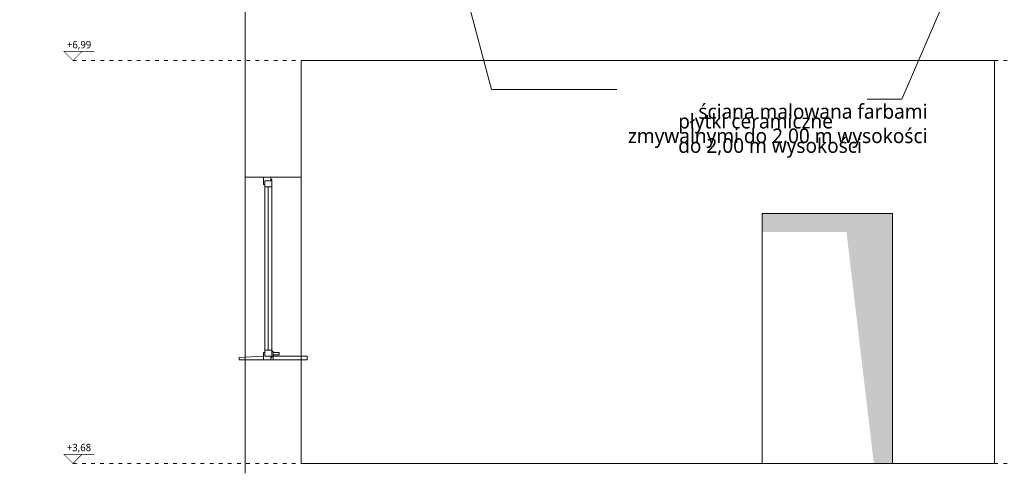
# Model space of a CAD drawing. Header units: millimetres. Extents: x 80301 to 146489, y -78581 to -28273.
# Tile 68 of 135: x 125205 to 126014, y -70931 to -70560. Entities that reach past the tile are written whole.
import ezdxf
from ezdxf import colors
from ezdxf.entities.mleader import LeaderData, LeaderLine
from ezdxf.enums import TextEntityAlignment as Align
from ezdxf.math import Vec2, Vec3

# ---------------------------------------------------------------- set-up
doc = ezdxf.new("R2010")
doc.units = ezdxf.units.MM
doc.linetypes.add('ACAD_ISO03W100', pattern=[30, 12, -18])
doc.layers.get('0').update_dxf_attribs({"lineweight": 0})
doc.layers.add('A-przekrycieram.ART', color=7, linetype='Continuous', lineweight=0, true_color=0xffffff)
for name, color, linetype, lineweight in [('opis..KF', 250, 'Continuous', 15), ('stolarka..KF', 250, 'Continuous', 5), ('stolarka_arch', 250, 'Continuous', 5), ('wymiar..KF', 12, 'Continuous', 5), ('wyp dach..KF', 250, 'Continuous', 0), ('ściana pro..KF', 222, 'Continuous', 30), ('ściany ist..KF', 61, 'Continuous', 5)]:
    doc.layers.add(name, color=color, linetype=linetype, lineweight=lineweight)
doc.styles.add('ARCH', font='segoeuil.ttf')

# ---------------------------------------------------------------- blocks, each defined once
blk = doc.blocks.new('*U1061')
at = {"layer": 'stolarka_arch', "lineweight": 0}
blk.add_lwpolyline([(0, 0), (150, 0), (150, -46), (0, -46)], close=True, dxfattribs=at)
at = {"layer": 'stolarka_arch'}
for points in [[(0, -15), (6, -15), (6, -16), (3, -16), (3, -21), (0, -21)], [(3, -16), (8, -16), (8, -22), (2, -22), (2, -21), (3, -21)], [(8, -19), (142, -19), (142, -16), (8, -16)], [(147, -16), (142, -16), (142, -22), (148, -22), (148, -21), (147, -21)], [(150, -15), (144, -15), (144, -16), (147, -16), (147, -21), (150, -21)], [(8, -19), (142, -19), (142, -22), (8, -22)], [(147, -23), (143, -23), (143, -22), (147, -22)], [(146, -28), (144, -28), (144, -23), (146, -23)]]:
    blk.add_lwpolyline(points, close=True, dxfattribs=at)
blk = doc.blocks.new('*U1060')
at = {"layer": 'opis..KF', "const_width": 1}
blk.add_lwpolyline([(35, 15), (-15, 15), (0, 0), (15, 15)], dxfattribs=at)
at = {"layer": 'opis..KF', "linetype": 'ACAD_ISO03W100', "ltscale": 0.5}
blk.add_lwpolyline([(0, 0), (4171.9, 0)], dxfattribs=at)
at = {"layer": 'opis..KF', "style": 'ARCH'}
for tag, p in [('±2', (10, 26)), ('±22', (4181.9, 26))]:
    blk.add_attdef(tag, text='', height=12, dxfattribs=at).set_placement(p, align=Align.MIDDLE_CENTER)
blk = doc.blocks.new('*U1254')
at = {"layer": 'A-przekrycieram.ART'}
h = blk.add_hatch(color=256, dxfattribs=at)
h.dxf.hatch_style = 1
h.paths.add_polyline_path([(0, 2970), (4200, 2970), (4200, 0), (0, 0)])
h.paths.add_polyline_path([(200, 2870), (4100, 2870), (4100, 100), (200, 100)], flags=16)
blk = doc.blocks.new('_Dot')
at = {"color": 0, "linetype": 'ByBlock', "lineweight": -2}
blk.add_line((-0.5, 0), (-1, 0), dxfattribs=at)
at = {"color": 0, "linetype": 'ByBlock', "const_width": 0.5}
blk.add_lwpolyline([(-0.25, 0, 1), (0.25, 0, 1)], format="xyb", close=True, dxfattribs=at)

msp = doc.modelspace()

# ---------------------------------------------------------------- hatches: boundary and pattern name
at = {"layer": 'wyp dach..KF', "lineweight": 5, "true_color": 0xc8c8c8, "transparency": 33554559}
h = msp.add_hatch(color=9, dxfattribs=at)
h.dxf.hatch_style = 1
h.paths.add_polyline_path([(125814.95, -70719.7), (125921.95, -70719.7), (125921.95, -70924.7), (125906.72, -70924.7), (125884.25, -70734.75), (125814.95, -70734.75)])

# ---------------------------------------------------------------- linework, layer by layer
at = {"layer": 'stolarka..KF'}
for points in [[(125404.95, -70836.7), (125404.95, -70839.7), (125384.89, -70839.7), (125384.89, -70837.7)], [(125412.89, -70836.7), (125412.89, -70839.7), (125440.89, -70839.7), (125440.89, -70836.7)]]:
    msp.add_lwpolyline(points, close=True, dxfattribs=at)
at = {"layer": 'ściana pro..KF', "color": 8, "lineweight": 9, "true_color": 0x737373}
msp.add_lwpolyline([(125814.95, -70924.7), (125814.95, -70719.7), (125921.95, -70719.7), (125921.95, -70924.7), (125814.95, -70924.7)], dxfattribs=at)
at = {"layer": 'ściany ist..KF', "linetype": 'ByBlock'}
for p, q in [((125435.95, -70689.7), (125389.95, -70689.7)), ((125435.95, -70839.7), (125389.95, -70839.7))]:
    msp.add_line(p, q, dxfattribs=at)
for points in [[(125389.95, -70568.7), (125389.95, -70468.7)], [(125389.95, -70563.7), (125389.95, -70689.7)], [(125435.95, -70689.7), (125435.95, -70593.93), (126005.95, -70593.93), (126005.95, -70924.7)], [(125389.95, -70839.7), (125389.95, -70932.7)], [(125435.95, -70924.7), (125435.95, -70839.7)], [(126005.95, -70924.7), (125435.95, -70924.7)]]:
    msp.add_lwpolyline(points, dxfattribs=at)

# ---------------------------------------------------------------- block references
msp.add_blockref('*U1254', (124566.87, -72139.49))
at = {"layer": 'stolarka_arch', "color": 5, "xscale": -1, "rotation": 89.99998915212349}
msp.add_blockref('*U1061', (125389.95, -70689.7), dxfattribs=at)
at = {"layer": 'wymiar..KF'}
ref = msp.add_blockref('*U1060', (125248.38, -70593.93), dxfattribs=dict(at, xscale=0.5, yscale=0.5, zscale=0.5))
ref.add_attrib('±2', '+6,99', dxfattribs={"layer": 'opis..KF', "height": 6, "style": 'ARCH'}).set_placement((125253.38, -70580.93), align=Align.MIDDLE_CENTER)
ref = msp.add_blockref('*U1060', (125248.29, -70924.7), dxfattribs=dict(at, xscale=0.5, yscale=0.5, zscale=0.5))
ref.add_attrib('±2', '+3,68', dxfattribs={"layer": 'opis..KF', "height": 6, "style": 'ARCH'}).set_placement((125253.29, -70911.7), align=Align.MIDDLE_CENTER)

# ---------------------------------------------------------------- leaders
at = {"layer": 'opis..KF', "lineweight": 9}
ml = msp.add_multileader_mtext('Standard', dxfattribs=at)
ml.set_content(' \\Ppłytki ceramiczne \\Pdo 2,00 m wysokości', color=256, style='ARCH')
ml.set_leader_properties(color=256, linetype='ByLayer', lineweight=-1)
ml.set_arrow_properties(name='DOT')
ml.build(insert=Vec2(0, 0))
ml.multileader.update_dxf_attribs({"dogleg_length": 28.39, "arrow_head_size": 7.5})
ctx = ml.context
ctx.base_point, ctx.char_height, ctx.arrow_head_size, ctx.landing_gap_size, ctx.plane_origin = Vec3(125736.92, -70625.77), 12, 7.5, 9, Vec3(125118.59, -70689.35)
notes = []
notes.append((ctx, [(0, (1, 1, 0), (125929.74, -70625.77), (-1, 0), 28.39, [(0, [(125974.58, -70522.17)], 0, [])])]))
ctx.mtext.insert, ctx.mtext.flow_direction = Vec3(125745.92, -70617.76), 5
ml = msp.add_multileader_mtext('Standard', dxfattribs=at)
ml.set_content(' \\P\\pxqr;ściana malowana farbami \\Pzmywalnymi do 2,00 m wysokości', color=256, style='ARCH')
ml.set_leader_properties(color=256, linetype='ByLayer', lineweight=-1)
ml.set_arrow_properties(name='DOT')
ml.build(insert=Vec2(0, 0))
ml.multileader.update_dxf_attribs({"dogleg_length": 28.39, "arrow_head_size": 7.5})
ctx = ml.context
ctx.base_point, ctx.char_height, ctx.arrow_head_size, ctx.landing_gap_size, ctx.plane_origin = Vec3(125695.57, -70617.76), 12, 7.5, 9, Vec3(124885.51, -70689.35)
notes.append((ctx, [(1, (1, 1, 0), (125592.34, -70617.76), (1, 0), 103.24, [(0, [(125566.89, -70522.17)], 0, [])])]))
ctx.mtext.insert, ctx.mtext.flow_direction = Vec3(125704.57, -70609.75), 5
for ctx, leaders in notes:
    for number, flags, end, landing, length, lines in leaders:
        leader = LeaderData()
        leader.index, (leader.has_last_leader_line, leader.has_dogleg_vector, leader.attachment_direction) = number, flags
        leader.last_leader_point, leader.dogleg_vector, leader.dogleg_length = Vec3(end), Vec3(landing), length
        for number, points, colour, breaks in lines:
            line = LeaderLine()
            line.index, line.vertices, line.color, line.breaks = number, Vec3.list(points), colors.encode_raw_color(colour), breaks
            leader.lines.append(line)
        ctx.leaders.append(leader)

doc.saveas('drawing.dxf')
